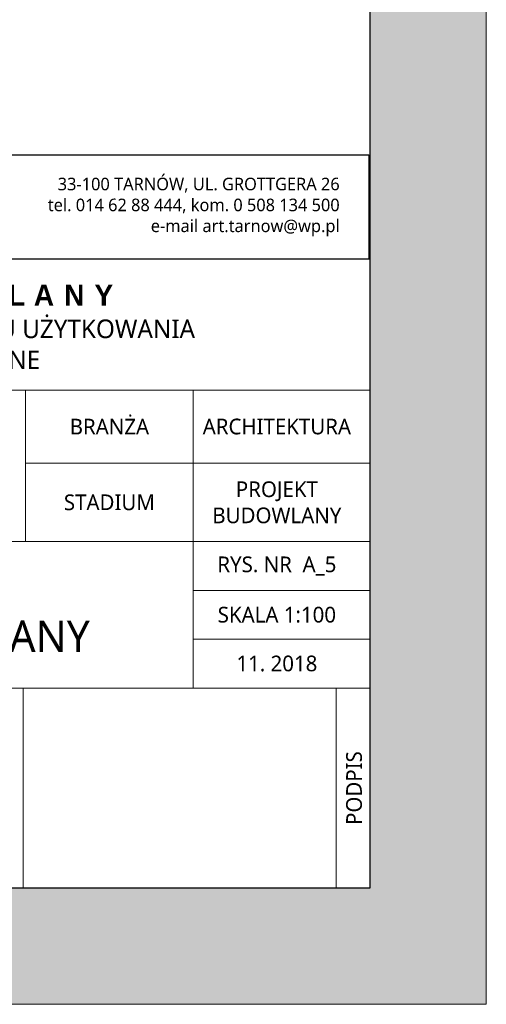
# Model space of a CAD drawing. Header units: millimetres. Extents: x 80301 to 146489, y -78581 to -28273.
# Tile 133 of 135: x 144658 to 145059, y -75866 to -75019. Entities that reach past the tile are written whole.
import ezdxf

# ---------------------------------------------------------------- set-up
doc = ezdxf.new("R2010")
doc.units = ezdxf.units.MM
doc.layers.get('0').update_dxf_attribs({"lineweight": 0})
doc.layers.add('A-opisram.ART', color=250, linetype='Continuous', lineweight=0)
doc.layers.add('opis..KF', color=250, linetype='Continuous', lineweight=15)
doc.layers.add('A-pomocram.ART', color=254, linetype='Continuous', lineweight=0, plot=False)
doc.layers.add('A-wymram.ART', color=10, linetype='Continuous', lineweight=5, plot=False)
doc.layers.add('A-przekrycieram.ART', color=7, linetype='Continuous', lineweight=0, true_color=0xffffff)
doc.styles.add('ARCH', font='segoeuil.ttf')
doc.dimstyles.new('RAMKA', dxfattribs={"dimscale": 20, "dimtxt": 4, "dimasz": 3, "dimexe": 5, "dimexo": 3, "dimgap": 1, "dimtad": 1, "dimdec": 1, "dimlfac": 0.01, "dimtxsty": 'ARCH', "dimblk": 'ARCHTICK', "dimcen": 0, "dimclrd": 256, "dimclre": 256, "dimclrt": 256, "dimadec": 0, "dimazin": 0, "dimtfac": 1, "dimtdec": 1, "dimtofl": 0, "dimtmove": 1, "dimatfit": 3, "dimfxl": 10, "dimfxlon": 1, "dimlwd": 0, "dimlwe": 0, "dimarcsym": 0})

# ---------------------------------------------------------------- blocks, each defined once
blk = doc.blocks.new('A$C3E4B4AA6')
at = {"layer": 'opis..KF', "lineweight": 30}
blk.add_lwpolyline([(0, 100), (933, 100), (933, 0), (0, 0)], close=True, dxfattribs=at)
at = {"layer": 'opis..KF', "insert": (905, 50), "char_height": 12, "width": 336.0963, "attachment_point": 6, "style": 'ARCH'}
blk.add_mtext('33-100 TARNÓW, UL. GROTTGERA 26\\Ptel. 014 62 88 444, kom. 0 508 134 500\\Pe-mail art.tarnow@wp.pl', dxfattribs=at)
blk = doc.blocks.new('_ArchTick')
at = {"color": 0, "linetype": 'ByBlock', "const_width": 0.15}
blk.add_lwpolyline([(-0.5, -0.5), (0.5, 0.5)], dxfattribs=at)
blk = doc.blocks.new('*D1438')
at = {"layer": 'A-wymram.ART', "linetype": 'Continuous', "lineweight": 0, "transparency": 16777216}
for p, q in [((0, -60), (0, -350)), ((8500, -60), (8500, -350)), ((8500, -250), (0, -250))]:
    blk.add_line(p, q, dxfattribs=at)
at = {"layer": 'Defpoints', "color": 0, "transparency": 16777216}
for p in [(0, 0), (8500, 0), (0, -250)]:
    blk.add_point(p, dxfattribs=at)
at = {"layer": 'A-wymram.ART', "lineweight": 0, "transparency": 16777216, "xscale": 60, "yscale": 60, "zscale": 60, "rotation": 180}
blk.add_blockref('_ArchTick', (0, -250), dxfattribs=at)
at = {"layer": 'A-wymram.ART', "lineweight": 0, "transparency": 16777216, "xscale": 60, "yscale": 60, "zscale": 60}
blk.add_blockref('_ArchTick', (8500, -250), dxfattribs=at)
at = {"layer": 'A-wymram.ART', "transparency": 16777216, "insert": (4250, -188.63), "char_height": 80, "attachment_point": 5, "style": 'ARCH'}
blk.add_mtext('85', dxfattribs=at)
blk = doc.blocks.new('*U1435')
at = {"layer": 'A-przekrycieram.ART'}
h = blk.add_hatch(color=256, dxfattribs=at)
h.dxf.hatch_style = 1
h.paths.add_polyline_path([(0, 4200), (8500, 4200), (8500, 0), (0, 0)])
h.paths.add_polyline_path([(200, 4100), (8400, 4100), (8400, 100), (200, 100)], flags=16)
at = {"layer": 'A-opisram.ART', "lineweight": 30}
blk.add_lwpolyline([(200, 4100), (8400, 4100), (8400, 100), (200, 100)], close=True, dxfattribs=at)
at = {"layer": 'A-pomocram.ART'}
blk.add_lwpolyline([(0, 4200), (8500, 4200), (8500, 0), (0, 0)], close=True, dxfattribs=at)
at = {"layer": 'A-wymram.ART'}
dim = blk.add_linear_dim(base=(0, -250), p1=(8500, 0), p2=(0, 0), dimstyle='RAMKA', dxfattribs=at)
dim.commit()
dim.dimension.update_dxf_attribs({"geometry": '*D1438', "text_midpoint": (4250, -188.63)})

msp = doc.modelspace()

# ---------------------------------------------------------------- linework, layer by layer
at = {"layer": 'opis..KF'}
for points in [[(144958.95, -75224.86), (144118.39, -75224.86), (144118.39, -75337.36), (144958.95, -75337.36)], [(144271.39, -75337.36), (144662.89, -75337.36), (144662.89, -75467.86), (144271.39, -75467.86)], [(144662.89, -75337.36), (144806.89, -75337.36), (144806.89, -75400.36), (144662.89, -75400.36)], [(144806.89, -75337.36), (144958.95, -75337.36), (144958.95, -75400.36), (144806.89, -75400.36)], [(144662.89, -75400.36), (144806.89, -75400.36), (144806.89, -75467.86), (144662.89, -75467.86)], [(144806.89, -75400.36), (144958.95, -75400.36), (144958.95, -75467.86), (144806.89, -75467.86)], [(144806.89, -75467.86), (144271.39, -75467.86), (144271.39, -75593.86), (144806.89, -75593.86)], [(144806.89, -75467.86), (144958.95, -75467.86), (144958.95, -75509.86), (144806.89, -75509.86)], [(144806.89, -75509.86), (144958.95, -75509.86), (144958.95, -75551.86), (144806.89, -75551.86)], [(144806.89, -75551.86), (144958.95, -75551.86), (144958.95, -75593.86), (144806.89, -75593.86)], [(144271.39, -75593.86), (144660.63, -75593.86), (144660.63, -75766.11), (144271.39, -75766.11)], [(144958.95, -75593.86), (144950.89, -75593.86), (144950.89, -75593.86), (144660.63, -75593.86), (144660.63, -75766.11), (144958.95, -75766.11)], [(144929.89, -75766.11), (144929.89, -75593.86), (144958.95, -75593.86), (144958.95, -75766.11)]]:
    msp.add_lwpolyline(points, close=True, dxfattribs=at)

# ---------------------------------------------------------------- block references
msp.add_blockref('*U1435', (136558.95, -75866.11))
at = {"layer": 'opis..KF', "xscale": 0.8999999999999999, "yscale": 0.8999999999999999, "zscale": 0.8999999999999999}
msp.add_blockref('A$C3E4B4AA6', (144118.39, -75224.86), dxfattribs=at)

# ---------------------------------------------------------------- texts
at = {"layer": 'opis..KF', "attachment_point": 5, "style": 'ARCH'}
for s, insert, char_height, width in [('\\A1;{\\fCentury Gothic|b1|i0|c238|p34;\\T1.5;PROJEKT BUDOWLANY\\P\\fSegoe UI Light|b0|i0|c238|p34;\\H0.88889x;\\T1;PRZEBUDOWA ORAZ ZMIANA SPOSOBU UŻYTKOWANIA \\PSTRYCHU NA SALE LEKCYJNE}', (144536.53, -75285.15), 18, 909.6583), ('\\A1;BRANŻA', (144734.89, -75368.86), 13.5, 144), ('\\A1;ARCHITEKTURA', (144878.89, -75368.86), 13.5, 144), ('\\A1;PROJEKT BUDOWLANY', (144878.89, -75434.11), 13.5, 144), ('\\A1;STADIUM', (144734.89, -75434.11), 13.5, 144), ('\\A1;RYS. NR  A_5', (144878.89, -75488.86), 13.5, 144), ('\\A1;RZUT DACHU\\PSTAN PROJEKTOWANY', (144534.28, -75530.37), 27, 913.6275), ('\\A1;SKALA 1:100', (144878.89, -75530.86), 13.5, 144), ('\\A1;11. 2018', (144878.89, -75572.86), 13.5, 144)]:
    msp.add_mtext(s, dxfattribs=dict(at, insert=insert, char_height=char_height, width=width))
at = {"layer": 'opis..KF', "insert": (144945.31, -75679.99), "char_height": 13.5, "width": 172.25, "attachment_point": 5, "rotation": 90, "style": 'ARCH'}
msp.add_mtext('\\A1;PODPIS', dxfattribs=at)

doc.saveas('drawing.dxf')
